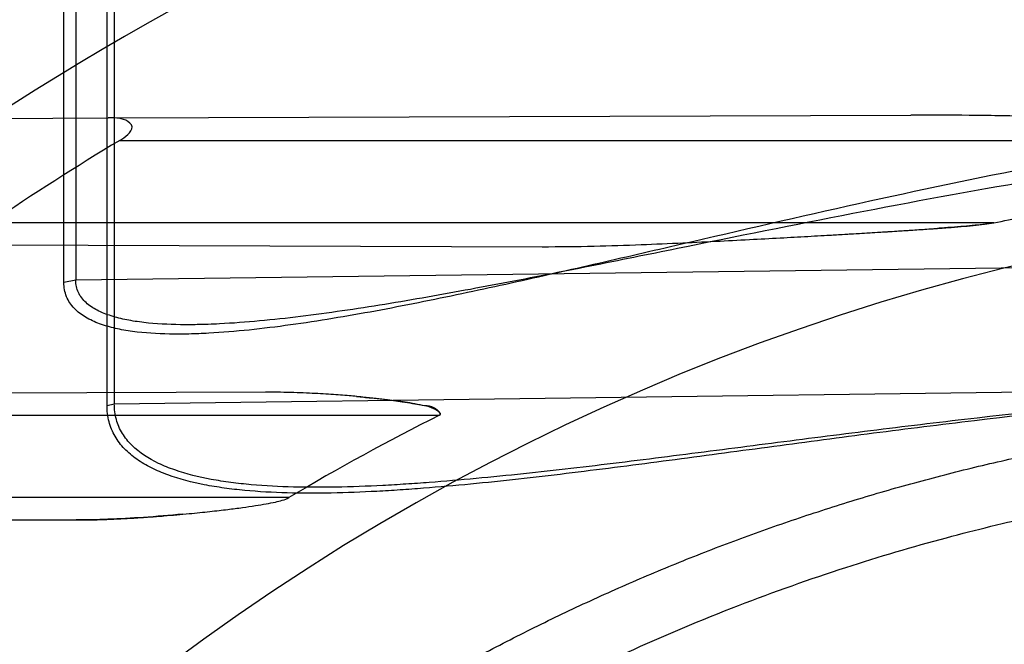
# Model space of a CAD drawing. Header units: millimetres. Extents: x 0 to 297, y 0 to 210.
# Tile 49 of 256: x 141.021 to 141.183, y 91.147 to 91.249. Entities that reach past the tile are written whole.
import ezdxf

# ---------------------------------------------------------------- set-up
doc = ezdxf.new("R2010")
doc.units = ezdxf.units.MM
doc.header["$LTSCALE"] = 16.335
doc.layers.get('0').update_dxf_attribs({"linetype": 'CONTINUOUS'})
for name, color, linetype in [('01_GLOBAL', 7, 'CONTINUOUS'), ('INTFCLR_144815', 7, 'CONTINUOUS'), ('INTFCLR_72935', 7, 'CONTINUOUS')]:
    doc.layers.add(name, color=color, linetype=linetype)

msp = doc.modelspace()

# ---------------------------------------------------------------- linework, layer by layer
at = {"color": 7, "linetype": 'Continuous'}
msp.add_circle((142.5788034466, 92.2083412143), 3.42, dxfattribs=at)
at = {"color": 9, "linetype": 'Continuous'}
msp.add_arc((142.5788034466, 92.2083412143), 3.3761688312, 182.9674534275, 267.0325465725, dxfattribs=at)
at = {"layer": '01_GLOBAL', "color": 7, "linetype": 'Continuous'}
msp.add_circle((142.5788034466, 92.2083412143), 3.465, dxfattribs=at)
at = {"layer": 'INTFCLR_144815', "color": 6, "linetype": 'Continuous'}
for radius in [0.5743020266, 0.5472855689]:
    msp.add_circle((141.273551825, 90.84008959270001), radius, dxfattribs=at)
for radius, start, end in [(0.7917112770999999, 313.9937911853, 154.5150993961), (0.7647112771, 312.9543589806, 154.5144414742), (0.7590682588, 71.6563998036, 156.0440844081), (0.7468663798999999, 70.9981667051, 162.0018332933), (0.73941501, 108.7136429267, 257.7559644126), (0.5949342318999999, 45.0000000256, 314.9999999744), (0.5938695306, 44.999999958, 315.000000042), (0.5930090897, 44.99999997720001, 315.0000000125), (0.5750735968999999, 47.86578076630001, 312.1342192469), (0.5361020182, 115.6072723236, 154.3927276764), (0.5090855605, 117.0737153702, 152.9262846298)]:
    msp.add_arc((141.273551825, 90.84008959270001), radius, start, end, dxfattribs=at)
at = {"layer": 'INTFCLR_144815', "color": 9, "linetype": 'Continuous'}
for radius, start, end in [(0.7861461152, 71.617857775, 156.0236179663), (0.7771464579, 71.6178577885, 156.0236179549), (0.743791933, 70.768222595, 162.2317774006), (0.6197635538, 52.2436298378, 307.7563701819), (0.5837869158, 52.5411294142, 307.4588705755)]:
    msp.add_arc((141.273551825, 90.84008959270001), radius, start, end, dxfattribs=at)
at = {"layer": 'INTFCLR_72935', "color": 9, "linetype": 'Continuous'}
for p, q in [((141.0285392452, 91.2060636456), (141.0285392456, 91.3119323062)), ((141.0304859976, 91.31239899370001), (141.0304859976, 91.20642562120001)), ((141.0367883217, 91.2862959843), (141.0367883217, 91.1861794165)), ((141.0355936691, 91.1859519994), (141.0355936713, 91.28600278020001)), ((141.0357763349, 91.2330095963), (141.167208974, 91.23346838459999)), ((141.0376836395, 91.2293395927), (141.282551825, 91.2293395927)), ((141.1808223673, 91.21583959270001), (141.0165688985, 91.21583959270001)), ((141.0044821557, 91.2122788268), (141.1068285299, 91.2119215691)), ((141.246551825, 91.20926480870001), (141.0304859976, 91.20642562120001)), ((141.0304859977, 91.20642561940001), (141.0285392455, 91.2060636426)), ((141.0367883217, 91.1861794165), (141.273551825, 91.18929057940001)), ((141.0615500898, 91.188099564), (140.9735081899, 91.18779223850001)), ((141.0355936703, 91.1859519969), (141.0367883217, 91.18617941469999)), ((140.9754351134, 91.1843395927), (141.090023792, 91.1843395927)), ((141.0653756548, 91.1708395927), (140.9604354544, 91.1708395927)), ((140.9514503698, 91.16746394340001), (141.0305243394, 91.16718792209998))]:
    msp.add_line(p, q, dxfattribs=at)
at = {"layer": 'INTFCLR_72935', "color": 6, "linetype": 'Continuous'}
msp.add_line((141.0166477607, 91.23294282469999), (141.0357763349, 91.2330095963), dxfattribs=at)
for centre, radius, start, end in [((141.273551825, 90.84008959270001), 0.5431065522, 90, 270.0000000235), ((141.273551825, 90.84008959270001), 0.5161422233, 90, 270.0000000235), ((141.2716139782, 90.8401973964), 0.4540430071, 121.0119110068, 124.1748372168), ((141.2587064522, 90.8471110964), 0.3770635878, 116.5743491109, 120.8456671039)]:
    msp.add_arc(centre, radius, start, end, dxfattribs=at)
at = {"layer": 'INTFCLR_72935', "color": 9, "linetype": 'Continuous'}
for centre, radius, start, end in [((141.273551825, 90.84008959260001), 0.4693968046, 89.99999997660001, 123.1824438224), ((141.273551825, 90.84008959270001), 0.3793960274, 90.00000000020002, 157.5066823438)]:
    msp.add_arc(centre, radius, start, end, dxfattribs=at)
at = {"layer": 'INTFCLR_72935', "color": 7, "linetype": 'Continuous'}
for centre, radius, start, end in [((141.0184955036, 93.5748873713), 2.3649393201, 273.2618077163, 273.4866402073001), ((141.0970520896, 92.2905469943), 1.0781988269, 273.4705392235, 273.963854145)]:
    msp.add_arc(centre, radius, start, end, dxfattribs=at)
at = {"layer": 'INTFCLR_72935', "color": 9, "linetype": 'Continuous'}
for points, knots in [([(141.2458483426, 91.2335951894), (141.2413746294, 91.23319668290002), (141.2344091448, 91.2324648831), (141.2249726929, 91.231264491), (141.2150408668, 91.2298548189), (141.2026819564, 91.22784930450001), (141.1830382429, 91.2242190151), (141.1586968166, 91.21905800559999), (141.1345258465, 91.2134574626), (141.1152826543, 91.2089877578), (141.1033003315, 91.206274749), (141.0937435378, 91.2042115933), (141.0866283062, 91.2027448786), (141.0795678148, 91.2013808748), (141.0725796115, 91.200149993), (141.0656890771, 91.19909070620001), (141.058927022, 91.19825219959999), (141.0533784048, 91.19778728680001), (141.0490276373, 91.1976119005), (141.0448628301, 91.1975941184), (141.0412909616, 91.19780633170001), (141.0383488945, 91.1982640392), (141.0365356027, 91.1986304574), (141.0344031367, 91.1992341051), (141.0320868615, 91.2002781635), (141.0301528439, 91.2017294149), (141.0288158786, 91.2037075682), (141.0285392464, 91.2052768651), (141.0285392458, 91.2060636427)], [0, 0, 0, 0, 0.0599815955, 0.0935157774, 0.1270332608, 0.1939430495, 0.26070596, 0.393794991, 0.5261936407, 0.5920528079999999, 0.6576234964, 0.6902613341, 0.7226196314, 0.7546411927, 0.7862921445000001, 0.8173760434, 0.8477331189, 0.877273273, 0.8917050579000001, 0.9058693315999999, 0.9328966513, 0.9393490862, 0.9456202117, 0.9575967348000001, 0.9688702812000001, 0.9793819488, 0.9894928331, 1, 1, 1, 1]), ([(141.246100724, 91.2302428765), (141.2416316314, 91.22990283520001), (141.2346915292, 91.2292782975), (141.2252975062, 91.2282516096), (141.2154500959, 91.22704931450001), (141.2031958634, 91.2253359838), (141.1837201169, 91.22222789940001), (141.159579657, 91.21779435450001), (141.1355966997, 91.21295999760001), (141.1165095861, 91.2090902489), (141.1046262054, 91.20673626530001), (141.0951495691, 91.2049428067), (141.0880927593, 91.2036656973), (141.0810902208, 91.2024759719), (141.0741593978, 91.2014000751), (141.0673255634, 91.2004714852), (141.0606194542, 91.199733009), (141.0549805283, 91.1993090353), (141.0515798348, 91.1991874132), (141.0503701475, 91.1991664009)], [0, 0, 0, 0, 0.06778998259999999, 0.1053769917, 0.1429270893, 0.2178334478, 0.292508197, 0.4412092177, 0.5890186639, 0.6625428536, 0.7357739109, 0.7722438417, 0.8084191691, 0.8442397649, 0.8796715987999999, 0.9144981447, 0.9485422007, 0.9817008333, 1, 1, 1, 1]), ([(141.0503701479, 91.1991664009), (141.0494566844, 91.1991505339), (141.0465378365, 91.19914051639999), (141.0431372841, 91.199308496), (141.0402159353, 91.19969815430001), (141.0384211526, 91.20001041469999), (141.0363164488, 91.20052441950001), (141.0340314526, 91.2014148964), (141.0321245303, 91.20264670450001), (141.0307770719, 91.2043461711), (141.0304859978, 91.2057414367), (141.0304859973, 91.20642561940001)], [0, 0, 0, 0, 0.1190939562, 0.3805365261, 0.4427997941, 0.5031942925, 0.6179738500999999, 0.7246558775, 0.8215766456, 0.9108122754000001, 1, 1, 1, 1]), ([(141.2735518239, 91.1902695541), (141.2629990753, 91.19013377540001), (141.2413516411, 91.18940028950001), (141.2086728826, 91.1869526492), (141.1838322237, 91.1842205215), (141.1673053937, 91.1821689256), (141.156366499, 91.1807619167), (141.1428202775, 91.178951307), (141.1267293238, 91.1767821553), (141.1108661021, 91.1747414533), (141.0977882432, 91.1732686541), (141.0887207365, 91.1724617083), (141.0836029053, 91.17208915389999), (141.0785715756, 91.1717860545), (141.0724035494, 91.1715472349), (141.0651780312, 91.17154935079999), (141.0593225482, 91.1718666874), (141.0548027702, 91.1723818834), (141.050569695, 91.1730764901), (141.0465451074, 91.174101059), (141.0433041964, 91.1754596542), (141.0416321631, 91.17636325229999), (141.0401087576, 91.1773401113), (141.0384136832, 91.1787560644), (141.0368155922, 91.18083229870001), (141.0358025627, 91.18327931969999), (141.0355936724, 91.18505021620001), (141.0355936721, 91.1859519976)], [0, 0, 0, 0, 0.1289791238, 0.2646226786, 0.4003991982, 0.4343493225, 0.4681532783, 0.5351875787, 0.6013739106, 0.6665844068, 0.7306530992, 0.7621962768, 0.7778322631, 0.7933636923, 0.8237961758, 0.8532549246, 0.8816423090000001, 0.8954069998, 0.9088266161, 0.934067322, 0.9459193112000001, 0.9516765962, 0.9572743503, 0.9680213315, 0.9784973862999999, 0.9889790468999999, 1, 1, 1, 1]), ([(141.2735518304, 91.19041817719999), (141.2630387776, 91.19028358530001), (141.2414911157, 91.18957597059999), (141.2089686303, 91.18723527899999), (141.1842550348, 91.1846283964), (141.167812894, 91.1826710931), (141.1569311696, 91.18132887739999), (141.1434554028, 91.17960143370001), (141.1274477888, 91.17753111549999), (141.1116666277, 91.17558207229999), (141.0986572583, 91.1741737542), (141.0896378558, 91.1734005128), (141.0845468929, 91.1730427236), (141.0794543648, 91.1727458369), (141.0756274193, 91.17260314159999), (141.0730632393, 91.1725583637)], [0, 0, 0, 0, 0.1566143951, 0.3210466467, 0.4855983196, 0.5267373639, 0.5676974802, 0.6489192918, 0.7291134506, 0.8081312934, 0.8857786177, 0.92401377, 0.9429688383, 0.9617983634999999, 1, 1, 1, 1]), ([(141.0730632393, 91.1725583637), (141.0707532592, 91.1725180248), (141.066131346, 91.1725200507), (141.0603946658, 91.1728123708), (141.0558980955, 91.1732983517), (141.0516911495, 91.1739542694), (141.0476873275, 91.1749241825), (141.0432590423, 91.17669326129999), (141.040179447, 91.1786231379), (141.0380104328, 91.18130356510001), (141.0369977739, 91.1836319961), (141.0367883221, 91.18532188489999), (141.0367883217, 91.18617941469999)], [0, 0, 0, 0, 0.1637578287, 0.3275066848, 0.4068689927, 0.4841927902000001, 0.6293570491, 0.6972565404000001, 0.8223429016, 0.8810605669, 0.9392177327, 1, 1, 1, 1])]:
    msp.add_open_spline(points, degree=3, knots=knots, dxfattribs=at)
at = {"layer": 'INTFCLR_72935', "color": 6, "linetype": 'Continuous'}
for points, knots in [([(141.0376836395, 91.2293395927), (141.0381447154, 91.22961676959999), (141.03894061, 91.2301308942), (141.0401509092, 91.2316191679), (141.0381713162, 91.233133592), (141.0367418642, 91.2330129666), (141.0357763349, 91.2330095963)], [0, 0, 0, 0, 0.2160168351, 0.4104650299, 0.6123026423, 1, 1, 1, 1]), ([(141.273551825, 91.23200597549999), (141.2676886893, 91.2319632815), (141.2560969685, 91.23193899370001), (141.2393401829, 91.2320945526), (141.2238865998, 91.232386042), (141.2100880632, 91.2327265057), (141.1978117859, 91.2330421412), (141.1868672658, 91.2332910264), (141.176810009, 91.2334491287), (141.1703947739, 91.23347950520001), (141.167208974, 91.23346838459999)], [0, 0, 0, 0, 0.165384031, 0.3269568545, 0.4726645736, 0.6013515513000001, 0.716285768, 0.8190523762, 0.9101385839, 1, 1, 1, 1]), ([(141.1808223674, 91.21583959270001), (141.1839915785, 91.2164776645), (141.189941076, 91.2176240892), (141.1983751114, 91.2189983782), (141.2058147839, 91.2200398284), (141.2124111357, 91.2208224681), (141.2182840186, 91.2214076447), (141.2235320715, 91.22183976), (141.2282371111, 91.2221527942), (141.2324674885, 91.2223726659), (141.2362796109, 91.2225193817), (141.239722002, 91.2226085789), (141.2428364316, 91.2226525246), (141.2456591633, 91.2226608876), (141.2482211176, 91.22264131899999), (141.2505487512, 91.22259993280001), (141.252665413, 91.22254164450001), (141.2545922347, 91.2224703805), (141.2563481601, 91.2223892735), (141.2579498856, 91.22230083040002), (141.2598173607, 91.22218105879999), (141.261860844, 91.2220240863), (141.2640091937, 91.2218210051), (141.2658001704, 91.2216187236), (141.2674777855, 91.22139780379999), (141.268992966, 91.22115675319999), (141.2705880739, 91.2208613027), (141.2719392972, 91.22046342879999), (141.2735602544, 91.22009445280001), (141.273551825, 91.21948639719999)], [0, 0, 0, 0, 0.1035819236, 0.1941091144, 0.2737664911, 0.3442623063, 0.4069300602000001, 0.4628606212, 0.5129759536, 0.558011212, 0.5985841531, 0.6352066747, 0.6683427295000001, 0.6983809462, 0.7256480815, 0.7504309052, 0.7729709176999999, 0.7934924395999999, 0.8122092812, 0.8292914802, 0.8448907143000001, 0.8721665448, 0.8949595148, 0.9140165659, 0.9299478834, 0.9490594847, 0.9636116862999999, 0.9805154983, 1, 1, 1, 1]), ([(140.9308561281, 90.9477387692), (140.9319127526, 90.95096226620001), (140.9341210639, 90.9573784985), (140.937715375, 90.9669007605), (140.941588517, 90.97631300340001), (140.9457371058, 90.9856069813), (140.950157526, 90.9947746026), (140.9548459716, 91.0038079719), (140.9597983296, 91.0126991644), (140.9650103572, 91.0214405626), (140.9704774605, 91.03002446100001), (140.9761949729, 91.0384435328), (140.9821578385, 91.04669033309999), (140.9883609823, 91.05475784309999), (140.9947989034, 91.0626389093), (141.0014661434, 91.0703268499), (141.0083567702, 91.0778148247), (141.0154649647, 91.0850965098), (141.0227843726, 91.0921653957), (141.0303088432, 91.0990155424), (141.038031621, 91.1056407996), (141.0459462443, 91.11203562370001), (141.0540455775, 91.1181942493), (141.0623228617, 91.1241115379), (141.0707706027, 91.12978213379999), (141.0793817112, 91.13520128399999), (141.0881483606, 91.1403640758), (141.0970631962, 91.14526619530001), (141.1061182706, 91.1499032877), (141.1153058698, 91.154271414), (141.1246179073, 91.1583667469), (141.1340463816, 91.1621857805), (141.1435831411, 91.1657252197), (141.1532199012, 91.1689819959), (141.1629482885, 91.1719532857), (141.1727598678, 91.1746365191), (141.1826461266, 91.1770293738), (141.1925985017, 91.1791297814), (141.2026083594, 91.18093592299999), (141.2126670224, 91.1824462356), (141.2227657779, 91.18365941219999), (141.2328958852, 91.18457440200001), (141.2430485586, 91.1851904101), (141.2532150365, 91.1855068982), (141.2633863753, 91.1855235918), (141.2701648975, 91.1853348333), (141.273551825, 91.18519053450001)], [0, 0, 0, 0, 0.0227356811, 0.0454710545, 0.0682062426, 0.09094098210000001, 0.1136756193, 0.1364096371, 0.1591436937, 0.1818769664, 0.2046103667, 0.2273428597, 0.2500755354, 0.2728072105, 0.2955391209, 0.3182699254, 0.3410011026, 0.3637310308, 0.3864614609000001, 0.4091905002, 0.4319201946, 0.4546483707, 0.4773773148, 0.5001046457, 0.5228327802, 0.5455591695, 0.5682859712, 0.5910108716, 0.6137361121, 0.6364602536, 0.6591836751, 0.681906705, 0.7046293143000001, 0.7273515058, 0.750073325, 0.77279473, 0.7955158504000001, 0.8182366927, 0.8409573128, 0.8636777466, 0.886398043, 0.9091183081, 0.9318386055, 0.9545589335, 0.9772794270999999, 1, 1, 1, 1]), ([(141.273551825, 90.5047595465), (141.2668652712, 90.5044851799), (141.2534721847, 90.5043377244), (141.2334105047, 90.5053171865), (141.2134070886, 90.50750145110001), (141.1934712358, 90.51089875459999), (141.1737201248, 90.5155091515), (141.1545813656, 90.52121793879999), (141.1358638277, 90.5280249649), (141.1175747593, 90.5359240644), (141.099495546, 90.5450633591), (141.0820039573, 90.55527582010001), (141.0651709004, 90.56651793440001), (141.0490521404, 90.5787485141), (141.0337068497, 90.59192210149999), (141.0191848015, 90.6059938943), (141.0055420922, 90.6209069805), (140.9928249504, 90.6366102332), (140.9810863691, 90.65303382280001), (140.9703601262, 90.670124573), (140.9606800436, 90.68782753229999), (140.9520829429, 90.706074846), (140.9446026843, 90.72478906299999), (140.9382608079, 90.7439089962), (140.9330756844, 90.76337571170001), (140.9290655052, 90.7831223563), (140.9262460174, 90.8030738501), (140.9246280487, 90.82314956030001), (140.9242160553, 90.843265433), (140.9250079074, 90.8633503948), (140.9269973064, 90.883338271), (140.9301767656, 90.9031694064), (140.9345350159, 90.9227751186), (140.9400570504, 90.9420864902), (140.9467215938, 90.96102899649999), (140.954501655, 90.97952827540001), (140.9633650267, 90.99751544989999), (140.9732813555, 91.0149349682), (140.9842105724, 91.0317190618), (140.9961119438, 91.04780956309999), (141.0089403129, 91.0631516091), (141.0226616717, 91.07770553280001), (141.0372164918, 91.09140723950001), (141.0525608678, 91.10421850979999), (141.0686320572, 91.116088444), (141.0853763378, 91.1269768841), (141.1027265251, 91.13684346), (141.1206033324, 91.145647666), (141.1385773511, 91.15320975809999), (141.1560807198, 91.1594163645), (141.1723348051, 91.16422004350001), (141.1870502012, 91.16781140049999), (141.200157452, 91.1704306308), (141.2126066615, 91.17243725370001), (141.2254746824, 91.1740299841), (141.2397816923, 91.17521707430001), (141.2559916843, 91.1758270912), (141.2674433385, 91.1756702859), (141.273551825, 91.1754196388)], [0, 0, 0, 0, 0.0185657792, 0.0371317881, 0.0556907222, 0.0743562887, 0.09320238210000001, 0.1119235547, 0.1297297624, 0.1484268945, 0.1671582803, 0.1858963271, 0.2045840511, 0.2232805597, 0.2419956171, 0.2606571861, 0.279345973, 0.2980347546, 0.3166822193, 0.3353169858, 0.3539795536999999, 0.37262367, 0.3912431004, 0.4098577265, 0.4284753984, 0.447098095, 0.4657246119, 0.4843422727, 0.5029402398, 0.5215093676, 0.5400730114, 0.5586323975, 0.5771953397, 0.5957586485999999, 0.6143210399, 0.632871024, 0.6514010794, 0.6699183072, 0.6884459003, 0.706933, 0.7254083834, 0.7438943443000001, 0.7623915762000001, 0.7808313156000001, 0.7993174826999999, 0.8177867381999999, 0.836209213, 0.8546573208, 0.8730372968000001, 0.8902751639, 0.9061519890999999, 0.920037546, 0.9322836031, 0.9432240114, 0.9550134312, 0.9682465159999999, 0.9830392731, 1, 1, 1, 1])]:
    msp.add_open_spline(points, degree=3, knots=knots, dxfattribs=at)
at = {"layer": 'INTFCLR_72935', "color": 7, "linetype": 'Continuous'}
for points, knots in [([(141.1068285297, 91.2119215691), (141.1096750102, 91.21193993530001), (141.1150944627, 91.2119833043), (141.1227836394, 91.21225385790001), (141.1296555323, 91.2125443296), (141.1357840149, 91.2128412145), (141.1412929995, 91.21312772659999), (141.1462737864, 91.2133972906), (141.1507941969, 91.2136485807), (141.154910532, 91.21388391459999), (141.158671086, 91.2141048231), (141.1621123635, 91.2143120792), (141.1652610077, 91.21450627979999), (141.1681457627, 91.2146913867), (141.1707878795, 91.2148697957), (141.1732131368, 91.2150444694), (141.1754062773, 91.2152159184), (141.1774072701, 91.2153940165), (141.1791861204, 91.2155751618), (141.1803109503, 91.2157443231), (141.1808223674, 91.21583959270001)], [0, 0, 0, 0, 0.1152123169, 0.2193370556, 0.3113871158, 0.393599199, 0.4676733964, 0.534661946, 0.5954890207, 0.6509172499, 0.7015406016, 0.7479579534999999, 0.7904536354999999, 0.8292225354, 0.864957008, 0.8976352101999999, 0.9276377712, 0.9539924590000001, 0.9789445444, 1, 1, 1, 1]), ([(141.1808223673, 91.21583959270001), (141.1803610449, 91.21575367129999), (141.1793379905, 91.21559794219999), (141.1776922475, 91.21542240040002), (141.175840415, 91.21525242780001), (141.1737858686, 91.21508806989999), (141.1723493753, 91.2149820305), (141.1715848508, 91.2149278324)], [0, 0, 0, 0, 0.1516029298, 0.3341265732, 0.5346494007, 0.7523843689, 1, 1, 1, 1]), ([(141.0900237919, 91.1843395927), (141.0904361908, 91.1845499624), (141.0889864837, 91.1858881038), (141.0876964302, 91.18580177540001), (141.0860138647, 91.1862364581), (141.0844992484, 91.18645066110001), (141.0829890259, 91.1866758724), (141.0814123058, 91.1868806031), (141.0795529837, 91.1871005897), (141.0773522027, 91.1873295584), (141.0752786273, 91.187516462), (141.0734057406, 91.18766334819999), (141.0718175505, 91.18777359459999), (141.0700863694, 91.1878767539), (141.0681999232, 91.1879687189), (141.0661461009, 91.1880434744), (141.0639112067, 91.1880938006), (141.0623594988, 91.18810150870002), (141.0615500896, 91.1880995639)], [0, 0, 0, 0, 0.0474737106, 0.1035825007, 0.1600239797, 0.2162738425, 0.2626347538, 0.3161004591, 0.3794561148, 0.454573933, 0.5430068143, 0.5929390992, 0.6472172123, 0.7062566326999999, 0.7707745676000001, 0.8408877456, 0.9169990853, 1, 1, 1, 1]), ([(141.0764301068, 91.1874108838), (141.0772382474, 91.18733692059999), (141.0787128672, 91.1871910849), (141.0807420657, 91.18696122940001), (141.082430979, 91.1867498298), (141.0840353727, 91.18652372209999), (141.085499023, 91.18630867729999), (141.0870341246, 91.1859931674), (141.0883230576, 91.1858816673), (141.0906828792, 91.18467540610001), (141.090023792, 91.1843395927)], [0, 0, 0, 0, 0.1712559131, 0.3127351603, 0.4308047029, 0.5308581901, 0.6532769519, 0.7485842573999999, 0.843898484, 1, 1, 1, 1]), ([(141.0305243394, 91.16718792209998), (141.0316737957, 91.1671911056), (141.0338737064, 91.1672119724), (141.0370214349, 91.16733636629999), (141.0398797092, 91.16749248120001), (141.0424703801, 91.16766635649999), (141.0448284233, 91.1678481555), (141.0469868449, 91.1680330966), (141.0489579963, 91.1682156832), (141.0507484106, 91.1683931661), (141.0523931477, 91.1685666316), (141.0539092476, 91.16873621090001), (141.0557015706, 91.16894879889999), (141.0576829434, 91.1692020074), (141.0597897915, 91.1695059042), (141.0615851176, 91.16979951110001), (141.0634221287, 91.1701710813), (141.0646970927, 91.1704641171), (141.0653756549, 91.17083959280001)], [0, 0, 0, 0, 0.0981511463, 0.1878317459, 0.2689643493, 0.3425753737, 0.409538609, 0.4709098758, 0.5275540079, 0.5785723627, 0.6245395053, 0.6687745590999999, 0.7088358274, 0.7786594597, 0.8393108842, 0.8906607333, 0.9337793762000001, 1, 1, 1, 1]), ([(141.0479822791, 91.1681258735), (141.0458388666, 91.16793085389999), (141.0417601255, 91.167593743), (141.0359391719, 91.1672670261), (141.0322616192, 91.1671818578), (141.0305243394, 91.16718792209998)], [0, 0, 0, 0, 0.3692023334, 0.7019831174, 1, 1, 1, 1])]:
    msp.add_open_spline(points, degree=3, knots=knots, dxfattribs=at)

doc.saveas('drawing.dxf')
